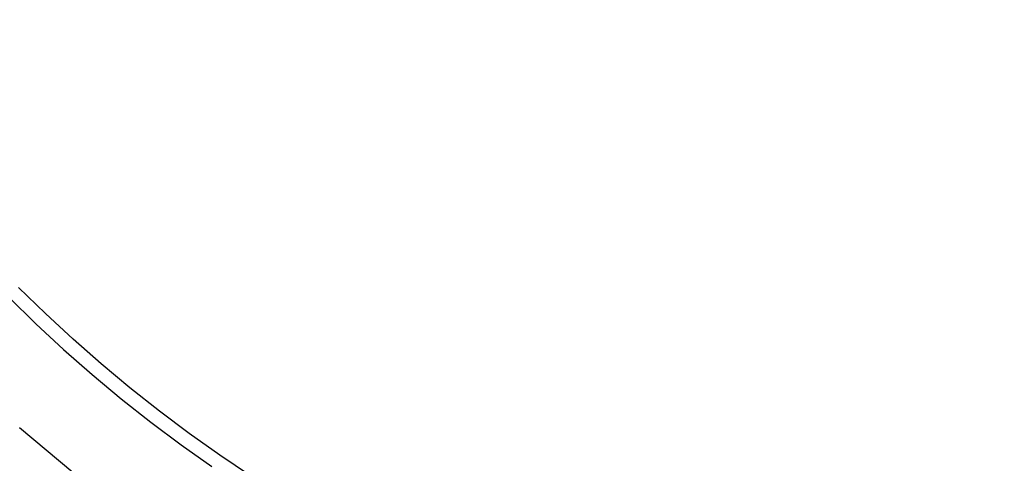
# Model space of a CAD drawing. Header units: millimetres. Extents: x -14 to 488, y -50 to 50.
# Tile 228 of 256: x 436.41 to 453.21, y -20.51 to -12.94. Entities that reach past the tile are written whole.
import ezdxf

# ---------------------------------------------------------------- set-up
doc = ezdxf.new("R2010")
doc.units = ezdxf.units.MM
doc.header["$MEASUREMENT"] = 0
doc.layers.add('Default', color=7, linetype='Continuous')

msp = doc.modelspace()

# ---------------------------------------------------------------- linework, layer by layer
at = {"layer": 'Default', "extrusion": (1.29204e-07, -2.43344e-08, 1)}
msp.add_lwpolyline([(425.41, 0), (425.416, -0.57), (425.433, -1.144), (425.463, -1.722), (425.504, -2.303), (425.557, -2.886), (425.623, -3.472), (425.701, -4.06), (425.792, -4.65), (425.897, -5.241), (426.014, -5.833), (426.144, -6.426), (426.288, -7.018), (426.446, -7.61), (426.616, -8.202), (426.801, -8.792), (426.999, -9.38), (427.21, -9.966), (427.436, -10.55), (427.674, -11.13), (427.927, -11.707), (428.193, -12.28), (428.472, -12.849), (428.765, -13.412), (429.071, -13.97), (429.389, -14.523), (429.721, -15.069), (430.066, -15.608), (430.423, -16.14), (430.792, -16.664), (431.173, -17.18), (431.566, -17.688), (431.97, -18.187), (432.386, -18.677), (432.812, -19.157), (433.249, -19.627), (433.696, -20.087), (434.153, -20.536), (434.619, -20.975), (435.094, -21.402), (435.577, -21.817), (436.069, -22.221), (436.569, -22.613), (437.076, -22.993), (437.59, -23.36), (438.11, -23.715), (438.636, -24.057), (439.168, -24.386), (439.705, -24.703), (440.247, -25.006), (440.792, -25.297), (441.342, -25.574), (441.895, -25.838), (442.45, -26.089), (443.008, -26.327), (443.568, -26.552), (444.13, -26.764), (444.693, -26.963), (445.256, -27.149), (445.82, -27.322), (446.383, -27.482), (446.946, -27.63), (447.509, -27.765), (448.07, -27.889), (448.629, -28), (449.191, -28.1), (449.758, -28.189), (450.331, -28.267), (450.909, -28.335), (451.493, -28.39), (452.081, -28.434), (452.673, -28.466), (453.27, -28.485), (453.87, -28.492), (454.473, -28.486), (455.08, -28.468), (455.688, -28.436), (456.299, -28.391), (456.912, -28.333), (457.526, -28.261), (458.141, -28.175), (458.756, -28.076), (459.372, -27.962), (459.986, -27.835), (460.6, -27.694), (461.212, -27.539), (461.823, -27.369), (462.431, -27.186), (463.036, -26.989), (463.637, -26.778), (464.235, -26.553), (464.829, -26.314), (465.418, -26.062), (466.001, -25.796), (466.579, -25.517), (467.151, -25.225), (467.716, -24.92), (468.274, -24.602), (468.825, -24.272), (469.368, -23.93), (469.903, -23.576), (470.429, -23.21), (470.946, -22.833), (471.453, -22.445), (471.951, -22.047), (472.439, -21.638), (472.917, -21.22), (473.384, -20.792), (473.84, -20.355), (474.285, -19.909), (474.719, -19.455), (475.141, -18.993), (475.551, -18.524), (475.949, -18.048), (476.336, -17.566), (476.71, -17.077), (477.072, -16.583), (477.422, -16.083), (477.759, -15.579), (478.083, -15.07), (478.395, -14.557), (478.695, -14.041), (478.982, -13.522), (479.256, -13), (479.518, -12.476), (479.768, -11.95), (480.005, -11.423), (480.23, -10.894), (480.443, -10.365)], dxfattribs=at)
at = {"layer": 'Default'}
for points in [[(440.353, -20.726), (439.826, -20.371), (439.307, -20.003), (438.796, -19.62), (438.295, -19.224), (437.804, -18.814), (437.323, -18.392), (436.852, -17.957), (436.393, -17.509)], [(436.225, -17.678), (436.688, -18.129), (437.163, -18.569), (437.649, -18.995), (438.145, -19.409), (438.651, -19.809), (439.166, -20.195), (439.69, -20.567)]]:
    msp.add_lwpolyline(points, dxfattribs=at)
msp.add_polyline3d([(437.319, -20.664, 259.886), (436.862, -20.288, 259.886), (436.412, -19.902, 259.886)], dxfattribs=at)

doc.saveas('drawing.dxf')
